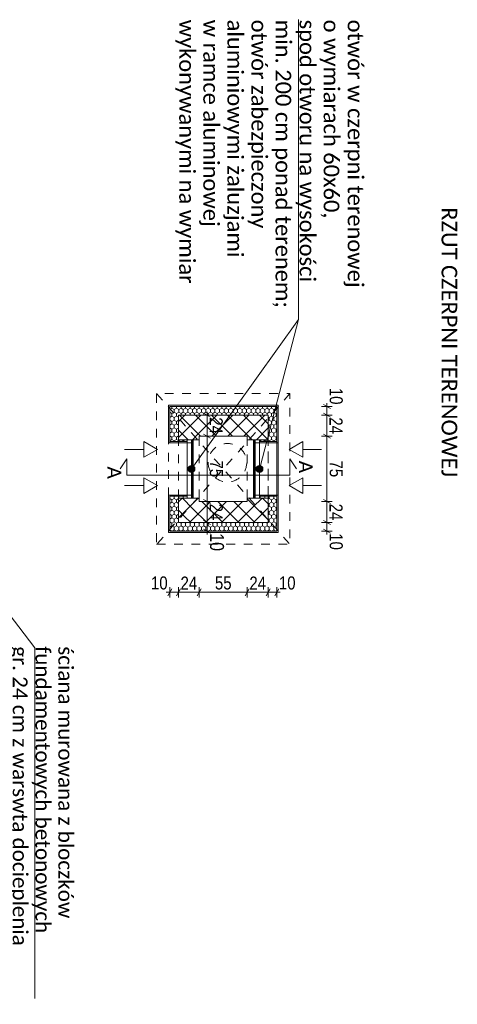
# Model space of a CAD drawing. Header units: centimetres. Extents: x 36226 to 898353716, y 11794 to 57421.
# Tile 5 of 14: x 37204 to 37706, y 56254 to 57385. Entities that reach past the tile are written whole.
import ezdxf

# ---------------------------------------------------------------- set-up
doc = ezdxf.new("R2010")
doc.units = ezdxf.units.CM
doc.header["$MEASUREMENT"] = 0
doc.linetypes.add('Dashed-002', pattern=[20, 10, -10])
doc.linetypes.add('SOLID_LINE_KOPIA', pattern=[40, 10, -10, 10, -10])
for name, color, linetype in [('499-Wymiary i opisy', 7, 'Continuous'), ('__PROJEKTOWANE', 7, 'Continuous'), ('__PROJEKTOWANE_CZERPNIE', 7, 'Continuous'), ('__PROJEKTOWANE_WYPOSAŻENIE', 7, 'Continuous'), ('MF_KRESKOWANIE', 7, 'Continuous'), ('MF_SCIANY_KONSTR', 7, 'Continuous')]:
    doc.layers.add(name, color=color, linetype=linetype)
doc.styles.add('GENERATED_STYLE_3', font='txt')
doc.styles.add('GENERATED_STYLE_4', font='calibril.ttf')
doc.dimstyles.new('GENERATED_STYLE__3', dxfattribs={"dimtxt": 15, "dimasz": 6.08, "dimexe": 0.18, "dimexo": 0.0625, "dimgap": 0.09, "dimtad": 1, "dimdec": 0, "dimzin": 0, "dimdsep": 46, "dimtxsty": 'GENERATED_STYLE_3', "dimblk": 'ARROWHEAD_2', "dimblk1": 'ARROWHEAD_2', "dimblk2": 'ARROWHEAD_2', "dimcen": 0.09, "dimse1": 1, "dimse2": 1, "dimclrd": 7, "dimclre": 7, "dimclrt": 7, "dimadec": 0, "dimazin": 0, "dimtfac": 1, "dimtdec": 4, "dimtmove": 0, "dimatfit": 3, "dimfxl": 0, "dimtolj": 1, "dimtzin": 0, "dimarcsym": 0})
doc.dimstyles.new('GENERATED_STYLE__4', dxfattribs={"dimtxt": 16, "dimasz": 6.08, "dimexe": 0.18, "dimexo": 0.0625, "dimgap": 0.09, "dimtad": 1, "dimdec": 0, "dimzin": 0, "dimdsep": 46, "dimtxsty": 'GENERATED_STYLE_3', "dimblk": 'ARROWHEAD_2', "dimblk1": 'ARROWHEAD_2', "dimblk2": 'ARROWHEAD_2', "dimcen": 0.09, "dimse1": 1, "dimse2": 1, "dimclrd": 7, "dimclre": 7, "dimclrt": 7, "dimadec": 0, "dimazin": 0, "dimtfac": 1, "dimtdec": 4, "dimtmove": 0, "dimatfit": 3, "dimfxl": 0, "dimtolj": 1, "dimtzin": 0, "dimarcsym": 0})
doc.dimstyles.new('GENERATED_STYLE__5', dxfattribs={"dimtxt": 15, "dimasz": 6.08, "dimexe": 0.18, "dimexo": 0.0625, "dimgap": 0.09, "dimtad": 1, "dimtih": 1, "dimtoh": 1, "dimdec": 0, "dimzin": 0, "dimdsep": 46, "dimtxsty": 'GENERATED_STYLE_3', "dimblk": 'ARROWHEAD_2', "dimblk1": 'ARROWHEAD_2', "dimblk2": 'ARROWHEAD_2', "dimcen": 0.09, "dimse1": 1, "dimse2": 1, "dimclrd": 7, "dimclre": 7, "dimclrt": 7, "dimadec": 0, "dimazin": 0, "dimtfac": 1, "dimtdec": 4, "dimtmove": 0, "dimatfit": 3, "dimfxl": 0, "dimtolj": 1, "dimtzin": 0, "dimarcsym": 0})
pattern_1 = [(90, (4868174.1653, 3898003.6053), (-5.1961524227, 0), [3, -6]), (90, (4868171.567, 3898008.1053), (-5.1961524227, 0), [3, -6]), (150, (4868174.1653, 3898006.6053), (2.5980762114, 4.5), [3, -6]), (150, (4868168.969, 3898006.6053), (2.5980762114, 4.5), [3, -6]), (210, (4868174.1653, 3898003.6053), (-2.5980762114, 4.5), [3, -6]), (210, (4868168.969, 3898003.6053), (-2.5980762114, 4.5), [3, -6])]
pattern_2 = [(45, (4868174.165, 3898003.605), (-9.192387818, 9.192387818), []), (135, (4868174.165, 3898003.605), (9.192387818, 9.192387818), [])]

# ---------------------------------------------------------------- blocks, each defined once
blk = doc.blocks.new('Prosty otwór drzwiowy')
at = {"layer": '__PROJEKTOWANE_CZERPNIE', "color": 150, "linetype": 'Continuous', "lineweight": 13}
for p, q in [((-33.5, 0), (-33.5, 24)), ((33.5, 0), (33.5, 24))]:
    blk.add_line(p, q, dxfattribs=at)
blk = doc.blocks.new('Prosty otwór drzwiowy_2')
at = {"layer": '__PROJEKTOWANE_CZERPNIE', "color": 150, "linetype": 'Continuous', "lineweight": 13}
for p, q in [((-33.5, 0), (-33.5, -24)), ((33.5, 0), (33.5, -24))]:
    blk.add_line(p, q, dxfattribs=at)
blk = doc.blocks.new('*D27', base_point=(4868174.2, 3898003.6))
at = {"layer": '499-Wymiary i opisy', "color": 7, "linetype": 'Continuous', "lineweight": 13}
for p, q in [((37413.1, 56930.6), (37425.1, 56930.6)), ((37423.1, 56928.3), (37415.1, 56932.9)), ((37419.1, 56934.5), (37419.1, 56930.6)), ((37419.1, 56930.6), (37419.1, 56906.6)), ((37423.1, 56904.3), (37415.1, 56908.9))]:
    blk.add_line(p, q, dxfattribs=at)
at = {"layer": '499-Wymiary i opisy', "color": 7, "lineweight": 13, "insert": (37422.1, 56928.2), "char_height": 15, "attachment_point": 7, "rotation": 270, "style": 'GENERATED_STYLE_3'}
blk.add_mtext('\\A1;{\\pql;\\fArial Narrow|b0|i0|c238|p34;24}', dxfattribs=at)
blk = doc.blocks.new('ARROWHEAD_2')
at = {"color": 0, "linetype": 'Continuous', "lineweight": 0}
for p, q in [((0, 0), (-1, 0)), ((-0.38, -0.66), (0.38, 0.66))]:
    blk.add_line(p, q, dxfattribs=at)
blk = doc.blocks.new('*D28', base_point=(4868174.2, 3898003.6))
at = {"layer": '499-Wymiary i opisy', "color": 7, "linetype": 'Continuous', "lineweight": 13}
for p, q in [((37419.1, 56930.6), (37419.1, 56906.6)), ((37423.1, 56904.3), (37415.1, 56908.9)), ((37413.1, 56906.6), (37425.1, 56906.6)), ((37419.1, 56906.6), (37419.1, 56831.4)), ((37423.1, 56829.1), (37415.1, 56833.7))]:
    blk.add_line(p, q, dxfattribs=at)
at = {"layer": '499-Wymiary i opisy', "color": 7, "lineweight": 13, "insert": (37422.1, 56878.6), "char_height": 15, "attachment_point": 7, "rotation": 270, "style": 'GENERATED_STYLE_3'}
blk.add_mtext('\\A1;{\\pql;\\fArial Narrow|b0|i0|c238|p34;75}', dxfattribs=at)
blk = doc.blocks.new('*D29', base_point=(4868174.2, 3898003.6))
at = {"layer": '499-Wymiary i opisy', "color": 7, "linetype": 'Continuous', "lineweight": 13}
for p, q in [((37419.1, 56906.6), (37419.1, 56831.4)), ((37413.1, 56831.4), (37425.1, 56831.4)), ((37423.1, 56829.1), (37415.1, 56833.7)), ((37419.1, 56831.4), (37419.1, 56807.4)), ((37423.1, 56805.1), (37415.1, 56809.7))]:
    blk.add_line(p, q, dxfattribs=at)
at = {"layer": '499-Wymiary i opisy', "color": 7, "lineweight": 13, "insert": (37422.1, 56829), "char_height": 15, "attachment_point": 7, "rotation": 270, "style": 'GENERATED_STYLE_3'}
blk.add_mtext('\\A1;{\\pql;\\fArial Narrow|b0|i0|c238|p34;24}', dxfattribs=at)
blk = doc.blocks.new('*D30', base_point=(4868174.2, 3898003.6))
at = {"layer": '499-Wymiary i opisy', "color": 7, "linetype": 'Continuous', "lineweight": 13}
for p, q in [((37419.1, 56831.4), (37419.1, 56807.4)), ((37413.1, 56807.4), (37425.1, 56807.4)), ((37423.1, 56805.1), (37415.1, 56809.7)), ((37419.1, 56807.4), (37419.1, 56797.4)), ((37413.1, 56797.4), (37425.1, 56797.4)), ((37415.1, 56799.7), (37423.1, 56795.1)), ((37419.1, 56797.4), (37419.1, 56793.5))]:
    blk.add_line(p, q, dxfattribs=at)
at = {"layer": '499-Wymiary i opisy', "color": 7, "lineweight": 13, "insert": (37422.3, 56795.1), "char_height": 16, "attachment_point": 7, "rotation": 270, "style": 'GENERATED_STYLE_3'}
blk.add_mtext('\\A1;{\\pql;\\fArial Narrow|b0|i0|c238|p34;10}', dxfattribs=at)
blk = doc.blocks.new('*D31', base_point=(4868174.2, 3898003.6))
at = {"layer": '499-Wymiary i opisy', "color": 7, "linetype": 'Continuous', "lineweight": 13}
for p, q in [((37487, 56723.3), (37491.6, 56731.3)), ((37489.3, 56733.3), (37489.3, 56721.3)), ((37499.3, 56727.3), (37489.3, 56727.3)), ((37497, 56723.3), (37501.6, 56731.3)), ((37499.3, 56733.3), (37499.3, 56721.3)), ((37503.2, 56727.3), (37499.3, 56727.3))]:
    blk.add_line(p, q, dxfattribs=at)
at = {"layer": '499-Wymiary i opisy', "color": 7, "lineweight": 13, "insert": (37501.6, 56730.3), "char_height": 15, "attachment_point": 7, "style": 'GENERATED_STYLE_3'}
blk.add_mtext('\\A1;{\\pql;\\fArial Narrow|b0|i0|c238|p34;10}', dxfattribs=at)
blk = doc.blocks.new('*D32', base_point=(4868174.2, 3898003.6))
at = {"layer": '499-Wymiary i opisy', "color": 7, "linetype": 'Continuous', "lineweight": 13}
for p, q in [((37463, 56723.3), (37467.6, 56731.3)), ((37465.3, 56733.3), (37465.3, 56721.3)), ((37489.3, 56727.3), (37465.3, 56727.3)), ((37487, 56723.3), (37491.6, 56731.3)), ((37489.3, 56733.3), (37489.3, 56721.3))]:
    blk.add_line(p, q, dxfattribs=at)
at = {"layer": '499-Wymiary i opisy', "color": 7, "lineweight": 13, "insert": (37467.7, 56730.3), "char_height": 15, "attachment_point": 7, "style": 'GENERATED_STYLE_3'}
blk.add_mtext('\\A1;{\\pql;\\fArial Narrow|b0|i0|c238|p34;24}', dxfattribs=at)
blk = doc.blocks.new('*D33', base_point=(4868174.2, 3898003.6))
at = {"layer": '499-Wymiary i opisy', "color": 7, "linetype": 'Continuous', "lineweight": 13}
for p, q in [((37407.9, 56723.3), (37412.5, 56731.3)), ((37410.2, 56733.3), (37410.2, 56721.3)), ((37465.3, 56727.3), (37410.2, 56727.3)), ((37463, 56723.3), (37467.6, 56731.3)), ((37465.3, 56733.3), (37465.3, 56721.3))]:
    blk.add_line(p, q, dxfattribs=at)
at = {"layer": '499-Wymiary i opisy', "color": 7, "lineweight": 13, "insert": (37428.1, 56730.3), "char_height": 15, "attachment_point": 7, "style": 'GENERATED_STYLE_3'}
blk.add_mtext('\\A1;{\\pql;\\fArial Narrow|b0|i0|c238|p34;55}', dxfattribs=at)
blk = doc.blocks.new('*D34', base_point=(4868174.2, 3898003.6))
at = {"layer": '499-Wymiary i opisy', "color": 7, "linetype": 'Continuous', "lineweight": 13}
for p, q in [((37383.9, 56723.3), (37388.5, 56731.3)), ((37386.2, 56733.3), (37386.2, 56721.3)), ((37410.2, 56727.3), (37386.2, 56727.3)), ((37407.9, 56723.3), (37412.5, 56731.3)), ((37410.2, 56733.3), (37410.2, 56721.3))]:
    blk.add_line(p, q, dxfattribs=at)
at = {"layer": '499-Wymiary i opisy', "color": 7, "lineweight": 13, "insert": (37388.6, 56730.3), "char_height": 15, "attachment_point": 7, "style": 'GENERATED_STYLE_3'}
blk.add_mtext('\\A1;{\\pql;\\fArial Narrow|b0|i0|c238|p34;24}', dxfattribs=at)
blk = doc.blocks.new('*D35', base_point=(4868174.2, 3898003.6))
at = {"layer": '499-Wymiary i opisy', "color": 7, "linetype": 'Continuous', "lineweight": 13}
for p, q in [((37383.9, 56723.3), (37388.5, 56731.3)), ((37386.2, 56733.3), (37386.2, 56721.3))]:
    blk.add_line(p, q, dxfattribs=at)
blk = doc.blocks.new('*D36', base_point=(4868174.2, 3898003.6))
at = {"layer": '499-Wymiary i opisy', "color": 7, "linetype": 'Continuous', "lineweight": 13}
for p, q in [((37376.2, 56727.3), (37372.3, 56727.3)), ((37378.5, 56731.3), (37373.9, 56723.3)), ((37376.2, 56733.3), (37376.2, 56721.3)), ((37386.2, 56727.3), (37376.2, 56727.3)), ((37383.9, 56723.3), (37388.5, 56731.3)), ((37386.2, 56733.3), (37386.2, 56721.3))]:
    blk.add_line(p, q, dxfattribs=at)
at = {"layer": '499-Wymiary i opisy', "color": 7, "lineweight": 13, "insert": (37354.7, 56730.3), "char_height": 15, "attachment_point": 7, "style": 'GENERATED_STYLE_3'}
blk.add_mtext('\\A1;{\\pql;\\fArial Narrow|b0|i0|c238|p34;10}', dxfattribs=at)
blk = doc.blocks.new('*D37', base_point=(4868174.2, 3898003.6))
at = {"layer": '499-Wymiary i opisy', "color": 7, "linetype": 'Continuous', "lineweight": 13}
for p, q in [((37560.7, 56938.3), (37552.7, 56942.9)), ((37556.7, 56944.5), (37556.7, 56940.6)), ((37550.7, 56940.6), (37562.7, 56940.6)), ((37560.7, 56928.3), (37552.7, 56932.9)), ((37556.7, 56940.6), (37556.7, 56930.6))]:
    blk.add_line(p, q, dxfattribs=at)
at = {"layer": '499-Wymiary i opisy', "color": 7, "lineweight": 13, "insert": (37559.7, 56962.1), "char_height": 15, "attachment_point": 7, "rotation": 270, "style": 'GENERATED_STYLE_3'}
blk.add_mtext('\\A1;{\\pql;\\fArial Narrow|b0|i0|c238|p34;10}', dxfattribs=at)
blk = doc.blocks.new('*D38', base_point=(4868174.2, 3898003.6))
at = {"layer": '499-Wymiary i opisy', "color": 7, "linetype": 'Continuous', "lineweight": 13}
for p, q in [((37550.7, 56930.6), (37562.7, 56930.6)), ((37560.7, 56928.3), (37552.7, 56932.9)), ((37556.7, 56940.6), (37556.7, 56930.6)), ((37556.7, 56930.6), (37556.7, 56906.6)), ((37560.7, 56904.3), (37552.7, 56908.9))]:
    blk.add_line(p, q, dxfattribs=at)
at = {"layer": '499-Wymiary i opisy', "color": 7, "lineweight": 13, "insert": (37559.7, 56928.2), "char_height": 15, "attachment_point": 7, "rotation": 270, "style": 'GENERATED_STYLE_3'}
blk.add_mtext('\\A1;{\\pql;\\fArial Narrow|b0|i0|c238|p34;24}', dxfattribs=at)
blk = doc.blocks.new('*D39', base_point=(4868174.2, 3898003.6))
at = {"layer": '499-Wymiary i opisy', "color": 7, "linetype": 'Continuous', "lineweight": 13}
for p, q in [((37556.7, 56930.6), (37556.7, 56906.6)), ((37560.7, 56904.3), (37552.7, 56908.9)), ((37550.7, 56906.6), (37562.7, 56906.6)), ((37556.7, 56906.6), (37556.7, 56831.4)), ((37560.7, 56829.1), (37552.7, 56833.7))]:
    blk.add_line(p, q, dxfattribs=at)
at = {"layer": '499-Wymiary i opisy', "color": 7, "lineweight": 13, "insert": (37559.7, 56878.6), "char_height": 15, "attachment_point": 7, "rotation": 270, "style": 'GENERATED_STYLE_3'}
blk.add_mtext('\\A1;{\\pql;\\fArial Narrow|b0|i0|c238|p34;75}', dxfattribs=at)
blk = doc.blocks.new('*D40', base_point=(4868174.2, 3898003.6))
at = {"layer": '499-Wymiary i opisy', "color": 7, "linetype": 'Continuous', "lineweight": 13}
for p, q in [((37556.7, 56906.6), (37556.7, 56831.4)), ((37550.7, 56831.4), (37562.7, 56831.4)), ((37560.7, 56829.1), (37552.7, 56833.7)), ((37556.7, 56831.4), (37556.7, 56807.4)), ((37560.7, 56805.1), (37552.7, 56809.7))]:
    blk.add_line(p, q, dxfattribs=at)
at = {"layer": '499-Wymiary i opisy', "color": 7, "lineweight": 13, "insert": (37559.7, 56829), "char_height": 15, "attachment_point": 7, "rotation": 270, "style": 'GENERATED_STYLE_3'}
blk.add_mtext('\\A1;{\\pql;\\fArial Narrow|b0|i0|c238|p34;24}', dxfattribs=at)
blk = doc.blocks.new('*D41', base_point=(4868174.2, 3898003.6))
at = {"layer": '499-Wymiary i opisy', "color": 7, "linetype": 'Continuous', "lineweight": 13}
for p, q in [((37556.7, 56831.4), (37556.7, 56807.4)), ((37550.7, 56807.4), (37562.7, 56807.4)), ((37560.7, 56805.1), (37552.7, 56809.7)), ((37556.7, 56807.4), (37556.7, 56797.4)), ((37550.7, 56797.4), (37562.7, 56797.4)), ((37552.7, 56799.7), (37560.7, 56795.1)), ((37556.7, 56797.4), (37556.7, 56793.5))]:
    blk.add_line(p, q, dxfattribs=at)
at = {"layer": '499-Wymiary i opisy', "color": 7, "lineweight": 13, "insert": (37559.7, 56795.1), "char_height": 15, "attachment_point": 7, "rotation": 270, "style": 'GENERATED_STYLE_3'}
blk.add_mtext('\\A1;{\\pql;\\fArial Narrow|b0|i0|c238|p34;10}', dxfattribs=at)

msp = doc.modelspace()

# ---------------------------------------------------------------- hatches: boundary and pattern name
at = {"layer": '__PROJEKTOWANE', "linetype": 'Continuous', "lineweight": 13}
for points in [[(37397.2, 56869), (37397.5, 56867.5), (37398.4, 56866.2), (37399.7, 56865.3), (37401.2, 56865), (37402.7, 56865.3), (37404, 56866.2), (37404.9, 56867.5), (37405.2, 56869), (37404.9, 56870.5), (37404, 56871.8), (37402.7, 56872.7), (37401.2, 56873), (37399.7, 56872.7), (37398.4, 56871.8), (37397.5, 56870.5)], [(37475.3, 56869), (37475.6, 56867.5), (37476.5, 56866.2), (37477.8, 56865.3), (37479.3, 56865), (37480.8, 56865.3), (37482.1, 56866.2), (37483, 56867.5), (37483.3, 56869), (37483, 56870.5), (37482.1, 56871.8), (37480.8, 56872.7), (37479.3, 56873), (37477.8, 56872.7), (37476.5, 56871.8), (37475.6, 56870.5)]]:
    msp.add_hatch(color=150, dxfattribs=at).paths.add_polyline_path(points)
at = {"layer": '__PROJEKTOWANE_CZERPNIE', "linetype": 'Continuous', "lineweight": 0, "true_color": 0x000000}
h = msp.add_hatch(dxfattribs=at)
h.set_pattern_fill('Concrete_Block_0002', color=18, style=0, pattern_type=2)
h.set_pattern_definition(pattern_2)
h.paths.add_polyline_path([(37410.2, 56906.6), (37465.3, 56906.6), (37489.3, 56930.6), (37386.2, 56930.6)])
h = msp.add_hatch(dxfattribs=at)
h.set_pattern_fill('Concrete_Block_0002', color=18, style=0, pattern_type=2)
h.set_pattern_definition(pattern_2)
h.paths.add_polyline_path([(37386.2, 56902.5), (37410.2, 56902.5), (37410.2, 56906.6), (37386.2, 56930.6)])
h = msp.add_hatch(dxfattribs=at)
h.set_pattern_fill('Concrete_Block_0002', color=18, style=0, pattern_type=2)
h.set_pattern_definition(pattern_2)
h.paths.add_polyline_path([(37465.3, 56902.5), (37489.3, 56902.5), (37489.3, 56930.6), (37465.3, 56906.6)])
h = msp.add_hatch(dxfattribs=at)
h.set_pattern_fill('Concrete_Block_0002', color=18, style=0, pattern_type=2)
h.set_pattern_definition(pattern_2)
h.paths.add_polyline_path([(37386.2, 56807.4), (37410.2, 56831.4), (37410.2, 56835.5), (37386.2, 56835.5)])
h = msp.add_hatch(dxfattribs=at)
h.set_pattern_fill('Concrete_Block_0002', color=18, style=0, pattern_type=2)
h.set_pattern_definition(pattern_2)
h.paths.add_polyline_path([(37465.3, 56831.4), (37410.2, 56831.4), (37386.2, 56807.4), (37489.3, 56807.4)])
h = msp.add_hatch(dxfattribs=at)
h.set_pattern_fill('Concrete_Block_0002', color=18, style=0, pattern_type=2)
h.set_pattern_definition(pattern_2)
h.paths.add_polyline_path([(37465.3, 56831.4), (37489.3, 56807.4), (37489.3, 56835.5), (37465.3, 56835.5)])
at = {"layer": 'MF_KRESKOWANIE', "linetype": 'Continuous', "lineweight": 13}
h = msp.add_hatch(dxfattribs=at)
h.set_pattern_fill('Hexagonal_0002', style=0, pattern_type=2)
h.set_pattern_definition(pattern_1)
h.paths.add_polyline_path([(37499.3, 56900.5), (37499.3, 56940.6), (37376.2, 56940.6), (37376.2, 56900.5), (37396.2, 56900.5), (37396.2, 56902.5), (37386.2, 56902.5), (37386.2, 56930.6), (37489.3, 56930.6), (37489.3, 56902.5), (37479.3, 56902.5), (37479.3, 56900.5)])
at = {"layer": 'MF_KRESKOWANIE', "linetype": 'Continuous', "lineweight": 0, "true_color": 0xebf6ff}
for points in [[(37402.1, 56835.5), (37402.1, 56902.5), (37403.1, 56902.5), (37403.1, 56835.5)], [(37473.4, 56835.5), (37473.4, 56902.5), (37472.3, 56902.5), (37472.3, 56835.5)]]:
    msp.add_hatch(color=7, dxfattribs=at).paths.add_polyline_path(points)
at = {"layer": 'MF_KRESKOWANIE', "linetype": 'Continuous', "lineweight": 13}
h = msp.add_hatch(dxfattribs=at)
h.set_pattern_fill('Hexagonal_0002', style=0, pattern_type=2)
h.set_pattern_definition(pattern_1)
h.paths.add_polyline_path([(37376.2, 56797.4), (37499.3, 56797.4), (37499.3, 56837.5), (37479.3, 56837.5), (37479.3, 56835.5), (37489.3, 56835.5), (37489.3, 56807.4), (37386.2, 56807.4), (37386.2, 56835.5), (37396.2, 56835.5), (37396.2, 56837.5), (37376.2, 56837.5)])

# ---------------------------------------------------------------- linework, layer by layer
at = {"layer": '__PROJEKTOWANE', "color": 7, "linetype": 'Continuous', "lineweight": 13}
for p, q in [((37524.1, 57385), (37524.1, 57040.7)), ((37524.1, 57040.7), (37403.5, 56872.2)), ((37524.1, 57040.7), (37480.3, 56872.9)), ((37362, 56891.3), (37346.4, 56900.3)), ((37346.4, 56882.3), (37346.4, 56900.3)), ((37513.5, 56891.3), (37529.1, 56900.3)), ((37529.1, 56900.3), (37529.1, 56882.3)), ((37324.2, 56891.3), (37346.4, 56891.3)), ((37362, 56891.3), (37346.4, 56882.3)), ((37513.5, 56891.3), (37529.1, 56882.3)), ((37550.5, 56891.3), (37529.1, 56891.3)), ((37221.2, 56663.5), (37070.5, 56858.5)), ((37362, 56849.8), (37346.4, 56858.8)), ((37346.4, 56840.8), (37346.4, 56858.8)), ((37513.5, 56849.8), (37529.1, 56858.8)), ((37529.1, 56858.8), (37529.1, 56840.8)), ((37324.2, 56849.8), (37346.4, 56849.8)), ((37362, 56849.8), (37346.4, 56840.8)), ((37513.5, 56849.8), (37529.1, 56840.8)), ((37550.5, 56849.8), (37529.1, 56849.8)), ((37221.2, 56663.5), (37221.2, 56260.7))]:
    msp.add_line(p, q, dxfattribs=at)
at = {"layer": '__PROJEKTOWANE', "color": 7, "linetype": 'SOLID_LINE_KOPIA', "lineweight": 13}
for p, q in [((37374.7, 56837.5), (37374.7, 56899)), ((37386.2, 56835.5), (37386.2, 56902.5)), ((37410.2, 56835.5), (37410.2, 56902.5)), ((37465.3, 56835.5), (37465.3, 56902.5)), ((37465.3, 56835.5), (37465.3, 56902.4)), ((37489.3, 56835.5), (37489.3, 56902.5)), ((37489.3, 56839), (37489.3, 56899))]:
    msp.add_line(p, q, dxfattribs=at)
at = {"layer": '__PROJEKTOWANE', "color": 1, "linetype": 'Continuous', "lineweight": 13}
for p, q in [((37326.8, 56880.6), (37319.4, 56869)), ((37326.8, 56861.9), (37326.8, 56880.6)), ((37514.3, 56861.9), (37514.3, 56880.6)), ((37514.3, 56880.6), (37521.7, 56869)), ((37326.8, 56861.9), (37514.3, 56861.9))]:
    msp.add_line(p, q, dxfattribs=at)
at = {"layer": '__PROJEKTOWANE', "color": 150, "linetype": 'Continuous', "lineweight": 13}
for centre in [(37401.2, 56869), (37479.3, 56869)]:
    msp.add_circle(centre, 4, dxfattribs=at)
at = {"layer": '__PROJEKTOWANE_CZERPNIE', "color": 150, "linetype": 'Continuous', "lineweight": 13, "flags": 128}
for points in [[(37489.3, 56930.6), (37386.2, 56930.6)], [(37386.2, 56930.6), (37386.2, 56902.5)], [(37489.3, 56902.5), (37489.3, 56930.6)], [(37410.2, 56906.6), (37465.3, 56906.6)], [(37410.2, 56902.5), (37410.2, 56906.6)], [(37465.3, 56906.6), (37465.3, 56902.5)], [(37386.2, 56835.5), (37386.2, 56807.4)], [(37410.2, 56831.4), (37410.2, 56835.5)], [(37465.3, 56831.4), (37410.2, 56831.4)], [(37465.3, 56835.5), (37465.3, 56831.4)], [(37489.3, 56807.4), (37489.3, 56835.5)], [(37386.2, 56807.4), (37489.3, 56807.4)]]:
    msp.add_lwpolyline(points, dxfattribs=at)
at = {"layer": '__PROJEKTOWANE_WYPOSAŻENIE', "color": 7, "linetype": 'Dashed-002', "lineweight": 13}
for p, q in [((37361.2, 56955.6), (37514.3, 56782.4)), ((37514.3, 56955.6), (37361.2, 56782.4))]:
    msp.add_line(p, q, dxfattribs=at)
at = {"layer": '__PROJEKTOWANE_WYPOSAŻENIE', "color": 7, "linetype": 'Dashed-002', "lineweight": 13, "flags": 128}
msp.add_lwpolyline([(37361.2, 56782.4), (37514.3, 56782.4), (37514.3, 56955.6), (37361.2, 56955.6)], close=True, dxfattribs=at)
at = {"layer": '__PROJEKTOWANE_WYPOSAŻENIE', "color": 7, "linetype": 'Dashed-002', "lineweight": 13}
msp.add_circle((37442.5, 56876.1), 22.1, dxfattribs=at)
at = {"layer": 'MF_KRESKOWANIE', "color": 7, "linetype": 'Continuous', "lineweight": 13, "flags": 128}
for points in [[(37499.3, 56900.5), (37499.3, 56940.6), (37376.2, 56940.6), (37376.2, 56900.5), (37396.2, 56900.5), (37396.2, 56902.5), (37386.2, 56902.5), (37386.2, 56930.6), (37489.3, 56930.6), (37489.3, 56902.5), (37479.3, 56902.5), (37479.3, 56900.5)], [(37376.2, 56797.4), (37499.3, 56797.4), (37499.3, 56837.5), (37479.3, 56837.5), (37479.3, 56835.5), (37489.3, 56835.5), (37489.3, 56807.4), (37386.2, 56807.4), (37386.2, 56835.5), (37396.2, 56835.5), (37396.2, 56837.5), (37376.2, 56837.5)]]:
    msp.add_lwpolyline(points, close=True, dxfattribs=at)
at = {"layer": 'MF_KRESKOWANIE', "color": 150, "linetype": 'Continuous', "lineweight": 13, "flags": 128}
for points in [[(37402.1, 56835.5), (37402.1, 56902.5), (37403.1, 56902.5), (37403.1, 56835.5)], [(37473.4, 56835.5), (37473.4, 56902.5), (37472.3, 56902.5), (37472.3, 56835.5)]]:
    msp.add_lwpolyline(points, close=True, dxfattribs=at)
at = {"layer": 'MF_SCIANY_KONSTR', "color": 7, "linetype": 'Continuous', "lineweight": 13}
for p, q in [((37374.7, 56942.1), (37500.8, 56942.1)), ((37374.7, 56899), (37374.7, 56942.1)), ((37500.8, 56795.9), (37500.8, 56942.1)), ((37376.2, 56940.6), (37499.3, 56940.6)), ((37376.2, 56899), (37376.2, 56940.6)), ((37499.3, 56797.4), (37499.3, 56940.6)), ((37374.7, 56899), (37396.2, 56899)), ((37376.2, 56900.5), (37396.2, 56900.5)), ((37396.2, 56902.4), (37396.2, 56835.5)), ((37401.2, 56899), (37396.2, 56899)), ((37401.2, 56902.5), (37401.2, 56835.5)), ((37474.3, 56902.5), (37474.3, 56835.5)), ((37479.3, 56899), (37474.3, 56899)), ((37479.3, 56902.5), (37479.3, 56835.5)), ((37499.3, 56900.5), (37479.3, 56900.5)), ((37500.8, 56899), (37479.3, 56899)), ((37374.7, 56839), (37396.2, 56839)), ((37374.7, 56795.9), (37374.7, 56837.5)), ((37376.2, 56797.4), (37376.2, 56837.5)), ((37376.2, 56837.5), (37396.2, 56837.5)), ((37401.2, 56839), (37396.2, 56839)), ((37474.3, 56839), (37479.3, 56839)), ((37500.8, 56839), (37479.3, 56839)), ((37499.3, 56837.5), (37479.3, 56837.5)), ((37374.7, 56795.9), (37500.8, 56795.9)), ((37376.2, 56797.4), (37499.3, 56797.4))]:
    msp.add_line(p, q, dxfattribs=at)

# ---------------------------------------------------------------- block references
at = {"layer": '__PROJEKTOWANE_CZERPNIE', "color": 5, "linetype": 'Continuous', "lineweight": 13, "xscale": -1, "zscale": 100, "rotation": 270}
msp.add_blockref('Prosty otwór drzwiowy', (37386.2, 56869), dxfattribs=at)
at = {"layer": '__PROJEKTOWANE_CZERPNIE', "color": 5, "linetype": 'Continuous', "lineweight": 13, "zscale": 100, "rotation": 270}
msp.add_blockref('Prosty otwór drzwiowy_2', (37489.3, 56869), dxfattribs=at)

# ---------------------------------------------------------------- texts
at = {"layer": '__PROJEKTOWANE', "color": 7, "linetype": 'Continuous', "lineweight": 13, "attachment_point": 7, "rotation": 270, "style": 'GENERATED_STYLE_4'}
for s, insert, char_height, line_spacing_factor in [('\\A1;{\\pql;\\fCalibri Light|b0|i0|c238|p34;otwór w czerpni terenowej \\P\\pql;\\fCalibri Light|b0|i0|c238|p34;o wymiarach 60x60, \\P\\pql;\\fCalibri Light|b0|i0|c238|p34;spod otworu na wysokości \\P\\pql;\\fCalibri Light|b0|i0|c238|p34;min. 200 cm ponad terenem; \\P\\pql;\\fCalibri Light|b0|i0|c238|p34;otwór zabezpieczony \\P\\pql;\\fCalibri Light|b0|i0|c238|p34;aluminiowymi żaluzjami \\P\\pql;\\fCalibri Light|b0|i0|c238|p34;w ramce aluminowej\\P\\pql;\\fCalibri Light|b0|i0|c238|p34;wykonywanymi na wymiar}', (37382.6, 57385), 18, 0.921335), ('\\A1;{\\pql;\\fCalibri Light|b0|i0|c238|p34;ściana murowana z bloczków \\P\\pql;\\fCalibri Light|b0|i0|c238|p34;fundamentowych betonowych \\P\\pql;\\fCalibri Light|b0|i0|c238|p34;gr. 24 cm z warswtą docieplenia \\P\\pql;\\fCalibri Light|b0|i0|c238|p34;i tynkiem zewn. silikonowym na siatce}', (37165.5, 56665.3), 17, 0.92297)]:
    msp.add_mtext(s, dxfattribs=dict(at, insert=insert, char_height=char_height, line_spacing_factor=line_spacing_factor))
at = {"layer": '__PROJEKTOWANE', "color": 7, "linetype": 'Continuous', "lineweight": 13, "insert": (37688.2, 57169.5), "char_height": 18, "attachment_point": 7, "rotation": 270, "style": 'GENERATED_STYLE_4'}
msp.add_mtext('\\A1;{\\pql;\\fCalibri Light|b0|i0|c238|p34;RZUT CZERPNI TERENOWEJ}', dxfattribs=at)
at = {"layer": '__PROJEKTOWANE', "color": 1, "linetype": 'Continuous', "lineweight": 13, "char_height": 16, "attachment_point": 7, "rotation": 270, "style": 'GENERATED_STYLE_4'}
for insert in [(37524.5, 56878.5), (37304.5, 56871.9)]:
    msp.add_mtext('\\A1;{\\pql;\\fCalibri Light|b0|i0|c238|p34;A}', dxfattribs=dict(at, insert=insert))

# ---------------------------------------------------------------- dimensions: what is measured, and where the dimension line sits
at = {"layer": '499-Wymiary i opisy', "color": 7, "linetype": 'Continuous', "lineweight": 13}
for base, p1, p2, dimstyle, picture, middle in [((37556.7, 56930.6), (37499.3, 56940.6), (37489.3, 56930.6), 'GENERATED_STYLE__3', '*D37', (37567.2, 56950.6)), ((37419.1, 56906.6), (37386.2, 56930.6), (37410.2, 56906.6), 'GENERATED_STYLE__3', '*D27', (37429.6, 56916.7)), ((37419.1, 56831.4), (37410.2, 56906.6), (37410.2, 56831.4), 'GENERATED_STYLE__3', '*D28', (37429.6, 56867.2)), ((37556.7, 56906.6), (37489.3, 56930.6), (37465.3, 56906.6), 'GENERATED_STYLE__3', '*D38', (37567.2, 56916.7)), ((37556.7, 56831.4), (37465.3, 56906.6), (37465.3, 56831.4), 'GENERATED_STYLE__3', '*D39', (37567.2, 56867.2)), ((37419.1, 56807.4), (37410.2, 56831.4), (37386.2, 56807.4), 'GENERATED_STYLE__3', '*D29', (37429.6, 56817.6)), ((37556.7, 56807.4), (37465.3, 56831.4), (37489.3, 56807.4), 'GENERATED_STYLE__3', '*D40', (37567.2, 56817.6)), ((37419.1, 56797.4), (37386.2, 56807.4), (37418.3, 56797.4), 'GENERATED_STYLE__4', '*D30', (37430.3, 56782.9)), ((37556.7, 56797.4), (37489.3, 56807.4), (37499.3, 56797.4), 'GENERATED_STYLE__3', '*D41', (37567.2, 56783.7))]:
    dim = msp.add_linear_dim(base=base, p1=p1, p2=p2, angle=270, dimstyle=dimstyle, dxfattribs=at)
    dim.commit()
    dim.dimension.update_dxf_attribs({"geometry": picture, "text_midpoint": middle, "dimtype": 160, "text_rotation": 270})
for base, p1, p2, picture, middle in [((37386.2, 56727.3), (37410.2, 56869), (37386.2, 56869), '*D34', (37400, 56737.8)), ((37386.191232, 56727.3425744), (37386.191232, 56868.9968847), (37386.191232, 56807.4280983), '*D35', (37387.1088724, 56737.8425745)), ((37410.2, 56727.3), (37465.3, 56831.4), (37410.2, 56869), '*D33', (37439.6, 56737.8)), ((37465.3, 56727.3), (37489.3, 56835.5), (37465.3, 56831.4), '*D32', (37479.1, 56737.8)), ((37489.3, 56727.3), (37499.3, 56797.4), (37489.3, 56835.5), '*D31', (37513, 56737.8)), ((37376.2, 56727.3), (37386.2, 56807.4), (37376.2, 56797.4), '*D36', (37366.1, 56737.8))]:
    dim = msp.add_linear_dim(base=base, p1=p1, p2=p2, angle=180, dimstyle='GENERATED_STYLE__5', dxfattribs=at)
    dim.commit()
    dim.dimension.update_dxf_attribs({"geometry": picture, "text_midpoint": middle, "dimtype": 160})

doc.saveas('drawing.dxf')
